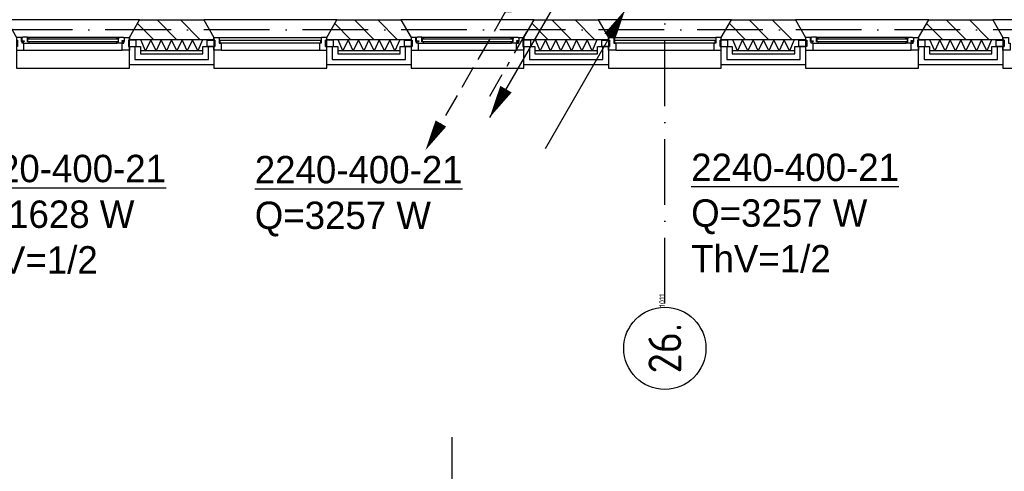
# Model space of a CAD drawing. Extents: x -1448 to 118900, y -195097 to 442500.
# Tile 43 of 103: x 34479 to 43463, y 400947 to 405065. Entities that reach past the tile are written whole.
import ezdxf
from ezdxf.enums import TextEntityAlignment as Align

# ---------------------------------------------------------------- set-up
doc = ezdxf.new("R2010")
doc.units = 0
doc.header["$LTSCALE"] = 100
doc.linetypes.add('DASHDOT', pattern=[9, 6, -1.5, 0, -1.5])
doc.layers.get('0').update_dxf_attribs({"linetype": 'CONTINUOUS'})
for name, color, linetype in [('AL$7----_STRAMIEN', 1, 'DASHDOT'), ('AL21----_BUITENWAND', 4, 'CONTINUOUS'), ('AL21K---_ISOLATIE', 1, 'CONTINUOUS'), ('AL28----_KONSTRUKTIE', 3, 'CONTINUOUS'), ('AL31----_BUITENKOZ', 7, 'CONTINUOUS'), ('ALL-----_REFLIJNEN', 8, 'CONTINUOUS'), ('ALN-----_BLOCKNAAM', 2, 'CONTINUOUS'), ('ALXA3---_VOLZWART', 14, 'CONTINUOUS'), ('ALXAB---_PREFABBETON', 1, 'CONTINUOUS'), ('BOUW', 8, 'CONTINUOUS'), ('WI561---', 1, 'CONTINUOUS'), ('WL524---', 4, 'CONTINUOUS'), ('WL531---', 4, 'CONTINUOUS'), ('WL561---_AANVOER', 4, 'CONTINUOUS'), ('WL561---_RETOUR', 4, 'CONTINUOUS')]:
    doc.layers.add(name, color=color, linetype=linetype)
doc.styles.add('BURO-025', font='BUROFONT.shx', dxfattribs={"height": 250})
doc.styles.get("Standard").update_dxf_attribs({"font": 'ISOCP'})

# ---------------------------------------------------------------- blocks, each defined once
blk = doc.blocks.new('1011')
at = {"layer": 'AL$7----_STRAMIEN', "color": 7, "linetype": 'CONTINUOUS'}
blk.add_circle((-750, 0), 750, dxfattribs=at)
at = {"layer": 'ALN-----_BLOCKNAAM', "linetype": 'CONTINUOUS'}
blk.add_text('1011', height=100, dxfattribs=at).set_placement((0, 0))
blk = doc.blocks.new('LDV2108')
at = {"color": 0, "linetype": 'CONTINUOUS'}
for p, q in [((-0.25, -0.433), (-1.187, -2.057)), ((-1.562, -2.706), (-2.5, -4.33)), ((-2.875, -4.98), (-3.812, -6.603)), ((-4.187, -7.253), (-5.125, -8.877)), ((-5.5, -9.526), (-6.437, -11.15))]:
    blk.add_line(p, q, dxfattribs=at)
blk.add_lwpolyline([(-6.75, -11.691, 0, 1, 0), (-5.5, -9.526, 1, 1, 0)], format="xyseb", dxfattribs=at)
blk.add_circle((0, 0), 0.5, dxfattribs=at)
blk = doc.blocks.new('LDV4107')
at = {"color": 0, "linetype": 'CONTINUOUS'}
blk.add_line((-0.25, -0.433), (-6.75, -11.691), dxfattribs=at)
blk.add_lwpolyline([(-0.25, -0.433, 0, 1, 0), (-1.5, -2.598, 1, 1, 0)], format="xyseb", dxfattribs=at)
blk.add_circle((0, 0), 0.5, dxfattribs=at)
blk = doc.blocks.new('LDV4109')
at = {"color": 0, "linetype": 'CONTINUOUS'}
for p, q in [((-1.125, -1.949), (-0.25, -0.433)), ((-1.688, -2.923), (-1.5, -2.598)), ((-3, -5.196), (-2.063, -3.572)), ((-3.563, -6.17), (-3.375, -5.846)), ((-4.875, -8.444), (-3.938, -6.82)), ((-5.438, -9.418), (-5.25, -9.093)), ((-6.75, -11.691), (-5.813, -10.068))]:
    blk.add_line(p, q, dxfattribs=at)
blk.add_lwpolyline([(-0.25, -0.433, 0, 1, 0), (-1.5, -2.598, 1, 1, 0)], format="xyseb", dxfattribs=at)
blk.add_circle((0, 0), 0.5, dxfattribs=at)
blk = doc.blocks.new('LDV2121')
at = {"color": 0, "linetype": 'CONTINUOUS'}
blk.add_line((-0.25, -0.433), (-6.75, -11.691), dxfattribs=at)
blk.add_lwpolyline([(-6.75, -11.691, 0, 1, 0), (-5.5, -9.526, 1, 1, 0)], format="xyseb", dxfattribs=at)
blk.add_circle((0, 0), 0.5, dxfattribs=at)
blk = doc.blocks.new('CVRINFO2')
at = {"color": 0, "linetype": 'CONTINUOUS', "style": 'BURO-025'}
for tag, p in [('CV_TEXT125', (0, 0)), ('CV_TEXT225', (0, -4.167)), ('CV_TEXT325', (0, -8.333)), ('CV_TEXT425', (0, -12.5))]:
    blk.add_attdef(tag, p, '', height=2.5, dxfattribs=at)

msp = doc.modelspace()

# ---------------------------------------------------------------- linework, layer by layer
at = {"layer": 'AL$7----_STRAMIEN', "color": 1}
for points in [[(40365.4, 402477.1), (40365.4, 407058.4)], [(88065.4, 404972.7), (2467.7, 404972.7)]]:
    msp.add_lwpolyline(points, dxfattribs=at)
at = {"layer": 'AL21----_BUITENWAND', "color": 8}
for p, q in [((35480.4, 404652.7), (35480.4, 404821.7)), ((35480.4, 404821.7), (35580.4, 404821.7)), ((35580.4, 404821.7), (35580.4, 404752.7)), ((36150.4, 404752.7), (36150.4, 404821.7)), ((36150.4, 404821.7), (36250.4, 404821.7)), ((36250.4, 404821.7), (36250.4, 404652.7)), ((37280.4, 404652.7), (37280.4, 404821.7)), ((37280.4, 404821.7), (37380.4, 404821.7)), ((37380.4, 404821.7), (37380.4, 404752.7)), ((37950.4, 404752.7), (37950.4, 404821.7)), ((37950.4, 404821.7), (38050.4, 404821.7)), ((38050.4, 404821.7), (38050.4, 404652.7)), ((39080.4, 404652.7), (39080.4, 404821.7)), ((39080.4, 404821.7), (39180.4, 404821.7)), ((39180.4, 404821.7), (39180.4, 404752.7)), ((39750.4, 404752.7), (39750.4, 404821.7)), ((39750.4, 404821.7), (39850.4, 404821.7)), ((39850.4, 404821.7), (39850.4, 404652.7)), ((40880.4, 404652.7), (40880.4, 404821.7)), ((40880.4, 404821.7), (40980.4, 404821.7)), ((40980.4, 404821.7), (40980.4, 404752.7)), ((41550.4, 404752.7), (41550.4, 404821.7)), ((41550.4, 404821.7), (41650.4, 404821.7)), ((41650.4, 404821.7), (41650.4, 404652.7)), ((42680.4, 404652.7), (42680.4, 404821.7)), ((42680.4, 404821.7), (42780.4, 404821.7)), ((42780.4, 404821.7), (42780.4, 404752.7)), ((43350.4, 404752.7), (43350.4, 404821.7)), ((43350.4, 404821.7), (43450.4, 404821.7)), ((43450.4, 404821.7), (43450.4, 404652.7)), ((35580.4, 404752.7), (36150.4, 404752.7)), ((37380.4, 404752.7), (37950.4, 404752.7)), ((39180.4, 404752.7), (39750.4, 404752.7)), ((40980.4, 404752.7), (41550.4, 404752.7)), ((42780.4, 404752.7), (43350.4, 404752.7)), ((36250.4, 404652.7), (35480.4, 404652.7)), ((38050.4, 404652.7), (37280.4, 404652.7)), ((39850.4, 404652.7), (39080.4, 404652.7)), ((41650.4, 404652.7), (40880.4, 404652.7)), ((43450.4, 404652.7), (42680.4, 404652.7))]:
    msp.add_line(p, q, dxfattribs=at)
at = {"layer": 'AL21K---_ISOLATIE', "color": 8, "linetype": 'CONTINUOUS'}
for p, q in [((36150.4, 404882.7), (35580.4, 404882.7)), ((35627.9, 404782.7), (35584.6, 404882.7)), ((35675.4, 404882.7), (35627.9, 404782.7)), ((35722.9, 404782.7), (35675.4, 404882.7)), ((35770.4, 404882.7), (35722.9, 404782.7)), ((35817.9, 404782.7), (35770.4, 404882.7)), ((35865.4, 404882.7), (35817.9, 404782.7)), ((35912.9, 404782.7), (35865.4, 404882.7)), ((35960.4, 404882.7), (35912.9, 404782.7)), ((36007.9, 404782.7), (35960.4, 404882.7)), ((36055.4, 404882.7), (36007.9, 404782.7)), ((36102.9, 404782.7), (36055.4, 404882.7)), ((36146.2, 404882.7), (36102.9, 404782.7)), ((37950.4, 404882.7), (37380.4, 404882.7)), ((37427.9, 404782.7), (37384.6, 404882.7)), ((37475.4, 404882.7), (37427.9, 404782.7)), ((37522.9, 404782.7), (37475.4, 404882.7)), ((37570.4, 404882.7), (37522.9, 404782.7)), ((37617.9, 404782.7), (37570.4, 404882.7)), ((37665.4, 404882.7), (37617.9, 404782.7)), ((37712.9, 404782.7), (37665.4, 404882.7)), ((37760.4, 404882.7), (37712.9, 404782.7)), ((37807.9, 404782.7), (37760.4, 404882.7)), ((37855.4, 404882.7), (37807.9, 404782.7)), ((37902.9, 404782.7), (37855.4, 404882.7)), ((37946.2, 404882.7), (37902.9, 404782.7)), ((39750.4, 404882.7), (39180.4, 404882.7)), ((39227.9, 404782.7), (39184.6, 404882.7)), ((39275.4, 404882.7), (39227.9, 404782.7)), ((39322.9, 404782.7), (39275.4, 404882.7)), ((39370.4, 404882.7), (39322.9, 404782.7)), ((39417.9, 404782.7), (39370.4, 404882.7)), ((39465.4, 404882.7), (39417.9, 404782.7)), ((39512.9, 404782.7), (39465.4, 404882.7)), ((39560.4, 404882.7), (39512.9, 404782.7)), ((39607.9, 404782.7), (39560.4, 404882.7)), ((39655.4, 404882.7), (39607.9, 404782.7)), ((39702.9, 404782.7), (39655.4, 404882.7)), ((39746.2, 404882.7), (39702.9, 404782.7)), ((41550.4, 404882.7), (40980.4, 404882.7)), ((41027.9, 404782.7), (40984.6, 404882.7)), ((41075.4, 404882.7), (41027.9, 404782.7)), ((41122.9, 404782.7), (41075.4, 404882.7)), ((41170.4, 404882.7), (41122.9, 404782.7)), ((41217.9, 404782.7), (41170.4, 404882.7)), ((41265.4, 404882.7), (41217.9, 404782.7)), ((41312.9, 404782.7), (41265.4, 404882.7)), ((41360.4, 404882.7), (41312.9, 404782.7)), ((41407.9, 404782.7), (41360.4, 404882.7)), ((41455.4, 404882.7), (41407.9, 404782.7)), ((41502.9, 404782.7), (41455.4, 404882.7)), ((41546.2, 404882.7), (41502.9, 404782.7)), ((43350.4, 404882.7), (42780.4, 404882.7)), ((42827.9, 404782.7), (42784.6, 404882.7)), ((42875.4, 404882.7), (42827.9, 404782.7)), ((42922.9, 404782.7), (42875.4, 404882.7)), ((42970.4, 404882.7), (42922.9, 404782.7)), ((43017.9, 404782.7), (42970.4, 404882.7)), ((43065.4, 404882.7), (43017.9, 404782.7)), ((43112.9, 404782.7), (43065.4, 404882.7)), ((43160.4, 404882.7), (43112.9, 404782.7)), ((43207.9, 404782.7), (43160.4, 404882.7)), ((43255.4, 404882.7), (43207.9, 404782.7)), ((43302.9, 404782.7), (43255.4, 404882.7)), ((43346.2, 404882.7), (43302.9, 404782.7)), ((36150.4, 404782.7), (35580.4, 404782.7)), ((37950.4, 404782.7), (37380.4, 404782.7)), ((39750.4, 404782.7), (39180.4, 404782.7)), ((41550.4, 404782.7), (40980.4, 404782.7)), ((43350.4, 404782.7), (42780.4, 404782.7))]:
    msp.add_line(p, q, dxfattribs=at)
at = {"layer": 'AL28----_KONSTRUKTIE', "color": 8}
for p, q in [((35480.4, 404902.7), (35572.8, 405062.7)), ((35572.8, 405062.7), (36158, 405062.7)), ((36158, 405062.7), (36250.4, 404902.7)), ((37280.4, 404902.7), (37372.8, 405062.7)), ((37372.8, 405062.7), (37958, 405062.7)), ((37958, 405062.7), (38050.4, 404902.7)), ((39080.4, 404902.7), (39172.8, 405062.7)), ((39172.8, 405062.7), (39758, 405062.7)), ((39758, 405062.7), (39850.4, 404902.7)), ((40880.4, 404902.7), (40972.8, 405062.7)), ((40972.8, 405062.7), (41558, 405062.7)), ((41558, 405062.7), (41650.4, 404902.7)), ((42680.4, 404902.7), (42772.8, 405062.7)), ((42772.8, 405062.7), (43358, 405062.7)), ((43358, 405062.7), (43450.4, 404902.7)), ((35480.4, 404882.7), (35480.4, 404902.7)), ((36250.4, 404882.7), (35480.4, 404882.7)), ((36250.4, 404902.7), (36250.4, 404882.7)), ((37280.4, 404882.7), (37280.4, 404902.7)), ((38050.4, 404882.7), (37280.4, 404882.7)), ((38050.4, 404902.7), (38050.4, 404882.7)), ((39080.4, 404882.7), (39080.4, 404902.7)), ((39850.4, 404882.7), (39080.4, 404882.7)), ((39850.4, 404902.7), (39850.4, 404882.7)), ((40880.4, 404882.7), (40880.4, 404902.7)), ((41650.4, 404882.7), (40880.4, 404882.7)), ((41650.4, 404902.7), (41650.4, 404882.7)), ((42680.4, 404882.7), (42680.4, 404902.7)), ((43450.4, 404882.7), (42680.4, 404882.7)), ((43450.4, 404902.7), (43450.4, 404882.7))]:
    msp.add_line(p, q, dxfattribs=at)
at = {"layer": 'AL31----_BUITENKOZ', "color": 8}
for points in [[(35480.4, 404902.7), (35572.8, 405062.7), (34358, 405062.7), (34450.4, 404902.7), (34450.4, 404622.7), (35480.4, 404622.7)], [(37280.4, 404902.7), (37372.8, 405062.7), (36158, 405062.7), (36250.4, 404902.7), (36250.4, 404622.7), (37280.4, 404622.7)], [(39080.4, 404902.7), (39172.8, 405062.7), (37958, 405062.7), (38050.4, 404902.7), (38050.4, 404622.7), (39080.4, 404622.7)], [(40880.4, 404902.7), (40972.8, 405062.7), (39758, 405062.7), (39850.4, 404902.7), (39850.4, 404622.7), (40880.4, 404622.7)], [(42680.4, 404902.7), (42772.8, 405062.7), (41558, 405062.7), (41650.4, 404902.7), (41650.4, 404622.7), (42680.4, 404622.7)], [(44480.4, 404902.7), (44572.8, 405062.7), (43358, 405062.7), (43450.4, 404902.7), (43450.4, 404622.7), (44480.4, 404622.7)], [(34507.1, 404905.7), (34504.6, 404901.5), (34497.6, 404901.5), (34497.6, 404871.7), (34520.1, 404871.7), (34520.1, 404866.7), (34512.1, 404866.7), (34512.1, 404851.7), (34517.4, 404851.7), (34564.5, 404851.7), (34566.6, 404864.7), (34549.6, 404864.7), (34549.6, 404905.7)], [(35423.7, 404905.7), (35426.1, 404901.5), (35433.2, 404901.5), (35433.2, 404871.7), (35410.7, 404871.7), (35410.7, 404866.7), (35418.7, 404866.7), (35418.7, 404851.7), (35413.4, 404851.7), (35366.3, 404851.7), (35364.2, 404864.7), (35381.2, 404864.7), (35381.2, 404905.7)], [(38107.1, 404905.7), (38104.6, 404901.5), (38097.6, 404901.5), (38097.6, 404871.7), (38120.1, 404871.7), (38120.1, 404866.7), (38112.1, 404866.7), (38112.1, 404851.7), (38117.4, 404851.7), (38164.5, 404851.7), (38166.6, 404864.7), (38149.6, 404864.7), (38149.6, 404905.7)], [(39023.7, 404905.7), (39026.1, 404901.5), (39033.2, 404901.5), (39033.2, 404871.7), (39010.7, 404871.7), (39010.7, 404866.7), (39018.7, 404866.7), (39018.7, 404851.7), (39013.4, 404851.7), (38966.3, 404851.7), (38964.2, 404864.7), (38981.2, 404864.7), (38981.2, 404905.7)], [(41707.1, 404905.7), (41704.6, 404901.5), (41697.6, 404901.5), (41697.6, 404871.7), (41720.1, 404871.7), (41720.1, 404866.7), (41712.1, 404866.7), (41712.1, 404851.7), (41717.4, 404851.7), (41764.5, 404851.7), (41766.6, 404864.7), (41749.6, 404864.7), (41749.6, 404905.7)], [(42623.7, 404905.7), (42626.1, 404901.5), (42633.2, 404901.5), (42633.2, 404871.7), (42610.7, 404871.7), (42610.7, 404866.7), (42618.7, 404866.7), (42618.7, 404851.7), (42613.4, 404851.7), (42566.3, 404851.7), (42564.2, 404864.7), (42581.2, 404864.7), (42581.2, 404905.7)], [(34450.4, 404902.7), (34450.4, 404877.7), (34460.4, 404877.7), (34460.4, 404821.7), (34450.4, 404821.7), (34450.4, 404788.7), (34517.4, 404788.7), (34517.4, 404851.7), (34500.4, 404851.7), (34500.4, 404866.7), (34494.4, 404866.7), (34494.4, 404902.7)], [(34549.6, 404903.4), (34549.6, 404889.9), (34566.6, 404889.9), (34566.6, 404903.4)], [(35381.2, 404903.4), (35381.2, 404889.9), (35364.2, 404889.9), (35364.2, 404903.4)], [(35480.4, 404902.7), (35480.4, 404877.7), (35470.4, 404877.7), (35470.4, 404821.7), (35480.4, 404821.7), (35480.4, 404788.7), (35413.4, 404788.7), (35413.4, 404851.7), (35430.4, 404851.7), (35430.4, 404866.7), (35436.4, 404866.7), (35436.4, 404902.7)], [(35470.4, 404877.7), (35470.4, 404821.7), (35541.4, 404821.7), (35541.4, 404877.7)], [(36260.4, 404877.7), (36260.4, 404821.7), (36189.4, 404821.7), (36189.4, 404877.7)], [(37270.4, 404877.7), (37270.4, 404821.7), (37341.4, 404821.7), (37341.4, 404877.7)], [(38060.4, 404877.7), (38060.4, 404821.7), (37989.4, 404821.7), (37989.4, 404877.7)], [(38050.4, 404902.7), (38050.4, 404877.7), (38060.4, 404877.7), (38060.4, 404821.7), (38050.4, 404821.7), (38050.4, 404788.7), (38117.4, 404788.7), (38117.4, 404851.7), (38100.4, 404851.7), (38100.4, 404866.7), (38094.4, 404866.7), (38094.4, 404902.7)], [(38149.6, 404903.4), (38149.6, 404889.9), (38166.6, 404889.9), (38166.6, 404903.4)], [(38981.2, 404903.4), (38981.2, 404889.9), (38964.2, 404889.9), (38964.2, 404903.4)], [(39080.4, 404902.7), (39080.4, 404877.7), (39070.4, 404877.7), (39070.4, 404821.7), (39080.4, 404821.7), (39080.4, 404788.7), (39013.4, 404788.7), (39013.4, 404851.7), (39030.4, 404851.7), (39030.4, 404866.7), (39036.4, 404866.7), (39036.4, 404902.7)], [(39070.4, 404877.7), (39070.4, 404821.7), (39141.4, 404821.7), (39141.4, 404877.7)], [(39860.4, 404877.7), (39860.4, 404821.7), (39789.4, 404821.7), (39789.4, 404877.7)], [(40870.4, 404877.7), (40870.4, 404821.7), (40941.4, 404821.7), (40941.4, 404877.7)], [(41660.4, 404877.7), (41660.4, 404821.7), (41589.4, 404821.7), (41589.4, 404877.7)], [(41650.4, 404902.7), (41650.4, 404877.7), (41660.4, 404877.7), (41660.4, 404821.7), (41650.4, 404821.7), (41650.4, 404788.7), (41717.4, 404788.7), (41717.4, 404851.7), (41700.4, 404851.7), (41700.4, 404866.7), (41694.4, 404866.7), (41694.4, 404902.7)], [(41749.6, 404903.4), (41749.6, 404889.9), (41766.6, 404889.9), (41766.6, 404903.4)], [(42581.2, 404903.4), (42581.2, 404889.9), (42564.2, 404889.9), (42564.2, 404903.4)], [(42680.4, 404902.7), (42680.4, 404877.7), (42670.4, 404877.7), (42670.4, 404821.7), (42680.4, 404821.7), (42680.4, 404788.7), (42613.4, 404788.7), (42613.4, 404851.7), (42630.4, 404851.7), (42630.4, 404866.7), (42636.4, 404866.7), (42636.4, 404902.7)], [(42670.4, 404877.7), (42670.4, 404821.7), (42741.4, 404821.7), (42741.4, 404877.7)], [(43460.4, 404877.7), (43460.4, 404821.7), (43389.4, 404821.7), (43389.4, 404877.7)]]:
    msp.add_lwpolyline(points, close=True, dxfattribs=at)
for points in [[(34549.6, 404905.7), (35381.2, 404905.7)], [(38149.6, 404905.7), (38981.2, 404905.7)], [(41749.6, 404905.7), (42581.2, 404905.7)], [(34564.5, 404851.7), (35366.3, 404851.7)], [(36300.4, 404902.7), (37230.4, 404902.7)], [(38164.5, 404851.7), (38966.3, 404851.7)], [(39900.4, 404902.7), (40830.4, 404902.7)], [(41764.5, 404851.7), (42566.3, 404851.7)], [(34517.4, 404788.7), (35413.4, 404788.7)], [(36317.4, 404788.7), (37213.4, 404788.7)], [(38117.4, 404788.7), (39013.4, 404788.7)], [(39917.4, 404788.7), (40813.4, 404788.7)], [(41717.4, 404788.7), (42613.4, 404788.7)]]:
    msp.add_lwpolyline(points, dxfattribs=at)
at = {"layer": 'AL31----_BUITENKOZ', "color": 8, "linetype": 'CONTINUOUS'}
for points in [[(34551.6, 404887.7), (34551.6, 404866.7), (35379.2, 404866.7), (35379.2, 404887.7)], [(36300.4, 404902.7), (36300.4, 404902.7), (36300.4, 404851.7), (36317.4, 404851.7), (36317.4, 404788.7), (36317.4, 404788.7), (36317.4, 404788.7), (36317.4, 404788.7), (36317.4, 404788.7), (36250.4, 404788.7), (36250.4, 404821.7), (36260.4, 404821.7), (36260.4, 404877.7), (36250.4, 404877.7), (36250.4, 404877.7), (36250.4, 404902.7)], [(36305.4, 404876.7), (36305.4, 404855.7), (37225.4, 404855.7), (37225.4, 404876.7)], [(37230.4, 404902.7), (37230.4, 404902.7), (37230.4, 404851.7), (37213.4, 404851.7), (37213.4, 404788.7), (37213.4, 404788.7), (37213.4, 404788.7), (37213.4, 404788.7), (37213.4, 404788.7), (37280.4, 404788.7), (37280.4, 404821.7), (37270.4, 404821.7), (37270.4, 404877.7), (37280.4, 404877.7), (37280.4, 404877.7), (37280.4, 404902.7)], [(38151.6, 404887.7), (38151.6, 404866.7), (38979.2, 404866.7), (38979.2, 404887.7)], [(39900.4, 404902.7), (39900.4, 404902.7), (39900.4, 404851.7), (39917.4, 404851.7), (39917.4, 404788.7), (39917.4, 404788.7), (39917.4, 404788.7), (39917.4, 404788.7), (39917.4, 404788.7), (39850.4, 404788.7), (39850.4, 404821.7), (39860.4, 404821.7), (39860.4, 404877.7), (39850.4, 404877.7), (39850.4, 404877.7), (39850.4, 404902.7)], [(39905.4, 404876.7), (39905.4, 404855.7), (40825.4, 404855.7), (40825.4, 404876.7)], [(40830.4, 404902.7), (40830.4, 404902.7), (40830.4, 404851.7), (40813.4, 404851.7), (40813.4, 404788.7), (40813.4, 404788.7), (40813.4, 404788.7), (40813.4, 404788.7), (40813.4, 404788.7), (40880.4, 404788.7), (40880.4, 404821.7), (40870.4, 404821.7), (40870.4, 404877.7), (40880.4, 404877.7), (40880.4, 404877.7), (40880.4, 404902.7)], [(41751.6, 404887.7), (41751.6, 404866.7), (42579.2, 404866.7), (42579.2, 404887.7)], [(43500.4, 404902.7), (43500.4, 404902.7), (43500.4, 404851.7), (43517.4, 404851.7), (43517.4, 404788.7), (43517.4, 404788.7), (43517.4, 404788.7), (43517.4, 404788.7), (43517.4, 404788.7), (43450.4, 404788.7), (43450.4, 404821.7), (43460.4, 404821.7), (43460.4, 404877.7), (43450.4, 404877.7), (43450.4, 404877.7), (43450.4, 404902.7)]]:
    msp.add_lwpolyline(points, close=True, dxfattribs=at)
at = {"layer": 'ALL-----_REFLIJNEN', "color": 8, "linetype": 'CONTINUOUS'}
for p, q in [((35530.4, 404821.7), (35530.4, 404702.7)), ((36200.4, 404702.7), (36200.4, 404821.7)), ((37330.4, 404821.7), (37330.4, 404702.7)), ((38000.4, 404702.7), (38000.4, 404821.7)), ((39130.4, 404821.7), (39130.4, 404702.7)), ((39800.4, 404702.7), (39800.4, 404821.7)), ((40930.4, 404821.7), (40930.4, 404702.7)), ((41600.4, 404702.7), (41600.4, 404821.7)), ((42730.4, 404821.7), (42730.4, 404702.7)), ((43400.4, 404702.7), (43400.4, 404821.7)), ((35530.4, 404702.7), (36200.4, 404702.7)), ((37330.4, 404702.7), (38000.4, 404702.7)), ((39130.4, 404702.7), (39800.4, 404702.7)), ((40930.4, 404702.7), (41600.4, 404702.7)), ((42730.4, 404702.7), (43400.4, 404702.7))]:
    msp.add_line(p, q, dxfattribs=at)
at = {"layer": 'ALXA3---_VOLZWART', "color": 8}
for p, q in [((35530.4, 404821.7), (35530.4, 404702.7)), ((36200.4, 404702.7), (36200.4, 404821.7)), ((37330.4, 404821.7), (37330.4, 404702.7)), ((38000.4, 404702.7), (38000.4, 404821.7)), ((39130.4, 404821.7), (39130.4, 404702.7)), ((39800.4, 404702.7), (39800.4, 404821.7)), ((40930.4, 404821.7), (40930.4, 404702.7)), ((41600.4, 404702.7), (41600.4, 404821.7)), ((42730.4, 404821.7), (42730.4, 404702.7)), ((43400.4, 404702.7), (43400.4, 404821.7)), ((35530.4, 404702.7), (36200.4, 404702.7)), ((37330.4, 404702.7), (38000.4, 404702.7)), ((39130.4, 404702.7), (39800.4, 404702.7)), ((40930.4, 404702.7), (41600.4, 404702.7)), ((42730.4, 404702.7), (43400.4, 404702.7))]:
    msp.add_line(p, q, dxfattribs=at)
at = {"layer": 'ALXAB---_PREFABBETON', "color": 8}
for p, q in [((35701.6, 404882.7), (35554, 405030.3)), ((35913.7, 404882.7), (35733.7, 405062.7)), ((36125.9, 404882.7), (35945.9, 405062.7)), ((37501.6, 404882.7), (37354, 405030.3)), ((37713.7, 404882.7), (37533.7, 405062.7)), ((37925.9, 404882.7), (37745.9, 405062.7)), ((39301.6, 404882.7), (39154, 405030.3)), ((39513.7, 404882.7), (39333.7, 405062.7)), ((39725.9, 404882.7), (39545.9, 405062.7)), ((41101.6, 404882.7), (40954, 405030.3)), ((41313.7, 404882.7), (41133.7, 405062.7)), ((41525.9, 404882.7), (41345.9, 405062.7)), ((42901.6, 404882.7), (42754, 405030.3)), ((43113.7, 404882.7), (42933.7, 405062.7)), ((43325.9, 404882.7), (43145.9, 405062.7)), ((35489.5, 404882.7), (35480.4, 404891.8)), ((37289.5, 404882.7), (37280.4, 404891.8)), ((39089.5, 404882.7), (39080.4, 404891.8)), ((40889.5, 404882.7), (40880.4, 404891.8)), ((42689.5, 404882.7), (42680.4, 404891.8))]:
    msp.add_line(p, q, dxfattribs=at)
at = {"layer": 'BOUW'}
msp.add_line((38424.9, 396730.3), (38424.9, 401258.8), dxfattribs=at)

# ---------------------------------------------------------------- block references
at = {"layer": 'AL$7----_STRAMIEN', "color": 8}
ref = msp.add_blockref('1011', (40365.4, 402443.3), dxfattribs=dict(at, xscale=0.5, yscale=0.5, zscale=0.5, rotation=90))
ref.add_attrib('STR-NAAM', '26.', dxfattribs={"color": 3, "linetype": 'CONTINUOUS', "height": 300, "rotation": 90}).set_placement((40365.4, 402068.3), align=Align.MIDDLE)
at = {"layer": 'WI561---'}
ref = msp.add_blockref('CVRINFO2', (33918.2, 403583.2), dxfattribs=dict(at, xscale=100, yscale=100, zscale=100))
ref.add_attrib('CV_TEXT125', '%%u1120-400-21', (33918.2, 403583.2), dxfattribs={"layer": '0', "color": 2, "linetype": 'CONTINUOUS', "height": 250, "style": 'BURO-025'})
ref.add_attrib('CV_TEXT225', 'Q=1628 W', (33918.2, 403166.5), dxfattribs={"layer": '0', "color": 2, "linetype": 'CONTINUOUS', "height": 250, "style": 'BURO-025'})
ref.add_attrib('CV_TEXT325', 'ThV=1/2', (33918.2, 402749.9), dxfattribs={"layer": '0', "color": 2, "linetype": 'CONTINUOUS', "height": 250, "style": 'BURO-025'})
ref = msp.add_blockref('CVRINFO2', (36624, 403573), dxfattribs=dict(at, xscale=100, yscale=100, zscale=100))
ref.add_attrib('CV_TEXT125', '%%u2240-400-21', (36624, 403573), dxfattribs={"layer": '0', "color": 2, "linetype": 'CONTINUOUS', "height": 250, "style": 'BURO-025'})
ref.add_attrib('CV_TEXT225', 'Q=3257 W', (36624, 403156.3), dxfattribs={"layer": '0', "color": 2, "linetype": 'CONTINUOUS', "height": 250, "style": 'BURO-025'})
ref = msp.add_blockref('CVRINFO2', (40605.8, 403593.4), dxfattribs=dict(at, xscale=100, yscale=100, zscale=100))
ref.add_attrib('CV_TEXT125', '%%u2240-400-21', (40605.8, 403593.4), dxfattribs={"layer": '0', "color": 2, "linetype": 'CONTINUOUS', "height": 250, "style": 'BURO-025'})
ref.add_attrib('CV_TEXT225', 'Q=3257 W', (40605.8, 403176.8), dxfattribs={"layer": '0', "color": 2, "linetype": 'CONTINUOUS', "height": 250, "style": 'BURO-025'})
ref.add_attrib('CV_TEXT325', 'ThV=1/2', (40605.8, 402760.1), dxfattribs={"layer": '0', "color": 2, "linetype": 'CONTINUOUS', "height": 250, "style": 'BURO-025'})
at = {"layer": 'WL524---', "color": 2, "xscale": 120, "yscale": 120, "zscale": 120}
msp.add_blockref('LDV2121', (39576.2, 405575), dxfattribs=at)
at = {"layer": 'WL531---', "color": 2, "xscale": 120, "yscale": 120, "zscale": 120}
msp.add_blockref('LDV4109', (39578.9, 405772.2), dxfattribs=at)
at = {"layer": 'WL561---_AANVOER', "color": 2, "xscale": 112.5, "yscale": 112.5, "zscale": 112.5}
msp.add_blockref('LDV4107', (40031.5, 405203.5), dxfattribs=at)
at = {"layer": 'WL561---_RETOUR', "color": 2, "xscale": 112.5, "yscale": 112.5, "zscale": 112.5}
msp.add_blockref('LDV2108', (38940.8, 405190.1), dxfattribs=at)

doc.saveas('drawing.dxf')
